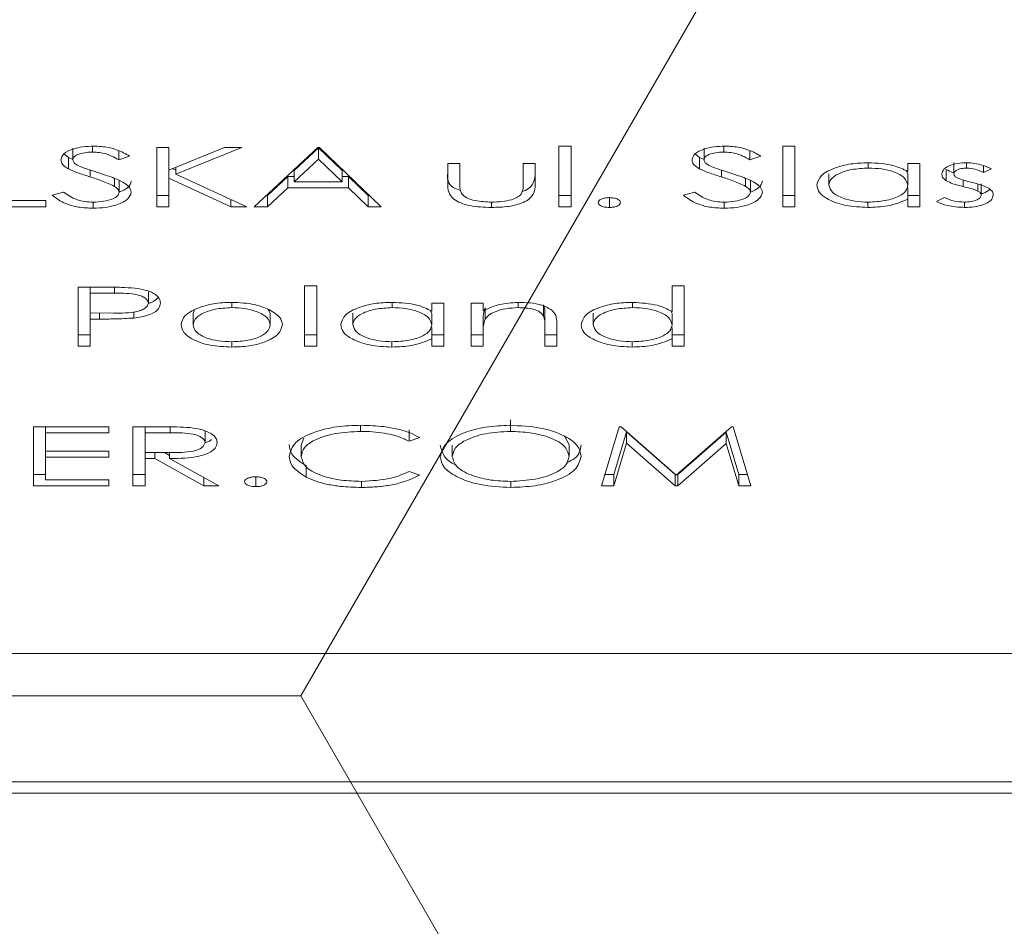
# Model space of a CAD drawing. Header units: millimetres. Extents: x 7483 to 13091, y 8111 to 13871.
# Tile 216 of 256: x 10454.905 to 10455.683, y 9250.183 to 9250.899. Entities that reach past the tile are written whole.
import ezdxf

# ---------------------------------------------------------------- set-up
doc = ezdxf.new("R2010")
doc.units = ezdxf.units.MM
doc.layers.add('_A_WYCIERACZKA', color=7, linetype='Continuous', lineweight=5, true_color=0xa5a5a5)
doc.layers.add('wymiary', color=7, linetype='Continuous', lineweight=5, true_color=0xb2b2b2)
doc.layers.add('_A_ŚLUSARKA WYPEŁNIENIE', color=7, linetype='Continuous', true_color=0x4c4a44)

# ---------------------------------------------------------------- blocks, each defined once
blk = doc.blocks.new('fgdgdgdfg')
at = {"layer": '_A_ŚLUSARKA WYPEŁNIENIE', "lineweight": 9}
h = blk.add_hatch(dxfattribs=at)
h.set_pattern_fill('HONEY', color=0, angle=180)
h.set_pattern_definition([(180, (56132.2607, -3400.6895), (-4.7625, 2.74963064), [3.175, -6.35]), (60, (56132.2607, -3400.6895), (4.76249999, 2.74963066), [3.175, -6.35]), (120, (56132.2607, -3400.6895), (-1e-08, 5.49926131), [-6.35, 3.175])])
h.paths.add_polyline_path([(5818.22906, 11642.93325), (5818.22906, 11484.93325), (6001.22906, 11484.93325), (6001.22906, 11642.93325)])
blk = doc.blocks.new('A$C68926FC6')
at = {"color": 7, "linetype": 'Continuous'}
for p, q in [((769.9936, -2.2349), (719.9936, -2.2349)), ((769.9936, -2.3247), (719.9936, -2.3247)), ((767.4936, -3.3382), (722.4936, -3.3382)), ((747.4015, -4.6622), (747.4969, -4.6622)), ((747.542, -5.1292), (747.4015, -4.6622)), ((747.4969, -4.6622), (747.5982, -4.9983)), ((747.4969, -4.6622), (747.4969, -4.7519)), ((747.5982, -4.9983), (747.9802, -4.6622)), ((747.9802, -4.6622), (748.0017, -4.6622)), ((747.9802, -4.6622), (747.9802, -4.7519)), ((748.0017, -4.6622), (748.3852, -4.999)), ((748.0017, -4.6622), (748.0017, -4.7519)), ((748.3852, -4.999), (748.4863, -4.6622)), ((748.582, -4.6622), (748.4422, -5.1292)), ((748.4863, -4.6622), (748.582, -4.6622)), ((748.4863, -4.6622), (748.4863, -4.7519)), ((749.2994, -4.6502), (749.2994, -4.6985)), ((750.4807, -4.6502), (750.4807, -4.6982)), ((751.316, -4.6562), (751.316, -4.734)), ((751.6077, -4.6622), (751.7251, -4.6622)), ((751.9965, -4.8777), (751.6077, -4.6622)), ((751.7251, -4.6622), (752.1139, -4.8777)), ((751.7251, -4.6622), (751.7251, -4.7273)), ((752.1911, -4.8777), (752.1911, -4.6622)), ((752.1911, -4.6622), (752.2861, -4.6622)), ((752.2861, -4.6622), (752.2861, -5.1292)), ((752.476, -4.7101), (752.476, -4.6622)), ((752.476, -4.6622), (753.0731, -4.6622)), ((753.0731, -4.6622), (753.0731, -5.1292)), ((747.9917, -4.746), (747.5559, -5.1292)), ((748.4286, -5.1292), (747.9917, -4.746)), ((750.9172, -4.7319), (750.9172, -4.8216)), ((752.9781, -4.7101), (752.476, -4.7101)), ((752.9781, -4.8897), (752.9781, -4.7101)), ((747.4285, -4.7519), (747.4969, -4.7519)), ((747.4969, -4.7519), (747.5982, -5.088)), ((747.5982, -5.088), (747.9802, -4.7519)), ((747.9802, -4.7519), (747.985, -4.7519)), ((747.9984, -4.7519), (748.0017, -4.7519)), ((748.0017, -4.7519), (748.3852, -5.0887)), ((748.3852, -5.0887), (748.4863, -4.7519)), ((748.4863, -4.7519), (748.5551, -4.7519)), ((750.1033, -4.776), (750.0202, -4.7482)), ((752.1911, -4.7519), (752.2861, -4.7519)), ((752.9781, -4.7519), (753.0731, -4.7519)), ((748.8397, -4.896), (748.8397, -4.9857)), ((749.7624, -4.8938), (749.7624, -4.9836)), ((750.9564, -4.8952), (750.9564, -4.985)), ((751.9965, -4.8777), (751.9965, -4.9251)), ((751.9965, -4.9024), (752.0376, -4.9251)), ((752.1139, -4.8777), (752.1911, -4.8777)), ((752.1139, -4.8777), (752.1139, -4.9254)), ((752.1911, -4.8777), (752.1911, -4.9257)), ((752.476, -4.8897), (752.9781, -4.8897)), ((752.476, -4.9376), (752.476, -4.8897)), ((752.9781, -4.8897), (752.9781, -4.9376)), ((752.1911, -4.9257), (751.9974, -4.925)), ((752.1911, -5.0813), (752.1911, -4.9257)), ((752.9781, -4.9376), (752.476, -4.9376)), ((752.9781, -5.0813), (752.9781, -4.9376)), ((747.5982, -4.9983), (747.5982, -5.088)), ((748.3852, -4.999), (748.3852, -5.0887)), ((748.8397, -4.9857), (748.8748, -5.0548)), ((750.0202, -5.0435), (750.1033, -5.0155)), ((750.1033, -5.0155), (750.1033, -5.1052)), ((750.9358, -5.0388), (750.9564, -4.985)), ((751.7163, -5.0044), (751.7163, -5.0942)), ((747.5559, -5.1292), (747.542, -5.1292)), ((748.4422, -5.1292), (748.4286, -5.1292)), ((749.3032, -5.0933), (749.3032, -5.1831)), ((750.4879, -5.0933), (750.4879, -5.1408)), ((751.9927, -5.0813), (751.9927, -5.1285)), ((751.9927, -5.0813), (752.1911, -5.0813)), ((752.2861, -5.1292), (752.0743, -5.1292)), ((752.1911, -5.0813), (752.1911, -5.1292)), ((752.476, -5.0813), (752.9781, -5.0813)), ((752.476, -5.1292), (752.476, -5.0813)), ((753.0731, -5.1292), (752.476, -5.1292)), ((752.9781, -5.0813), (752.9781, -5.1292)), ((747.9307, -5.7655), (748.0257, -5.7655)), ((747.9307, -6.2445), (747.9307, -5.7655)), ((748.0257, -5.7655), (748.0257, -5.8245)), ((748.0257, -5.8245), (748.0257, -5.9143)), ((748.3415, -5.7595), (748.3415, -5.8017)), ((748.9348, -5.7655), (749.0297, -5.7655)), ((748.9348, -5.9398), (748.9348, -5.7655)), ((749.0297, -5.7655), (749.0297, -5.926)), ((749.5182, -5.8889), (749.5182, -5.7655)), ((749.5182, -5.7655), (749.6131, -5.7655)), ((749.6131, -5.7655), (749.6131, -6.1068)), ((749.8303, -5.7655), (749.9252, -5.7655)), ((749.8303, -6.1068), (749.8303, -5.7655)), ((749.9252, -5.7655), (749.9252, -5.8245)), ((749.9252, -5.8245), (749.9252, -5.9143)), ((750.2411, -5.7595), (750.2411, -5.8017)), ((750.8343, -6.2445), (750.8343, -5.7655)), ((750.8343, -5.7655), (750.9293, -5.7655)), ((750.9293, -5.7655), (750.9293, -6.2445)), ((751.5055, -5.7595), (751.5055, -5.8014)), ((752.6253, -5.981), (752.6253, -5.7655)), ((752.6253, -5.7655), (752.7203, -5.7655)), ((752.7203, -5.7655), (752.7203, -6.2325)), ((747.9307, -5.8552), (748.0257, -5.8552)), ((748.9348, -5.8552), (749.0297, -5.8552)), ((749.5182, -5.8552), (749.6131, -5.8552)), ((749.5182, -5.8889), (749.5182, -5.9786)), ((749.8303, -5.8552), (749.9252, -5.8552)), ((750.8343, -5.8552), (750.9293, -5.8552)), ((752.6253, -5.8552), (752.7203, -5.8552)), ((748.0257, -5.9354), (748.0257, -6.0251)), ((748.6498, -5.9366), (748.6498, -6.0263)), ((749.0297, -5.926), (749.0297, -6.0158)), ((749.5036, -5.9805), (749.5036, -6.0702)), ((749.9252, -5.9354), (749.9252, -6.0251)), ((750.5494, -5.9366), (750.5494, -6.0263)), ((751.2006, -5.9349), (751.2006, -6.0247)), ((751.8112, -5.9349), (751.8112, -6.0247)), ((752.2802, -5.9887), (752.2802, -6.0386)), ((752.5497, -5.981), (752.6253, -5.981)), ((752.5497, -5.981), (752.5497, -6.0285)), ((752.6253, -5.981), (752.6253, -6.029)), ((748.0257, -6.0251), (748.035, -6.0446)), ((748.0257, -6.0407), (748.0257, -6.2445)), ((749.041, -6.0037), (749.041, -6.0934)), ((749.5182, -6.1068), (749.5182, -6.0452)), ((749.9252, -6.0251), (749.9362, -6.0481)), ((749.9252, -6.0436), (749.9252, -6.1068)), ((751.2006, -6.0247), (751.217, -6.0583)), ((751.7994, -6.0565), (751.8112, -6.0247)), ((752.6253, -6.029), (752.44, -6.0279)), ((752.6253, -6.1846), (752.6253, -6.029)), ((748.3373, -6.0709), (748.3373, -6.1126)), ((749.2405, -6.0709), (749.2405, -6.1113)), ((749.6131, -6.1068), (749.5182, -6.1068)), ((749.9252, -6.1068), (749.8303, -6.1068)), ((750.2369, -6.0709), (750.2369, -6.1127)), ((751.5059, -6.0709), (751.5059, -6.1128)), ((752.164, -6.1071), (752.164, -6.1968)), ((752.4318, -6.1846), (752.6253, -6.1846)), ((752.4318, -6.1846), (752.4318, -6.2317)), ((752.6253, -6.1846), (752.6253, -6.2325)), ((748.0257, -6.2445), (747.9307, -6.2445)), ((750.9293, -6.2445), (750.8343, -6.2445)), ((752.7203, -6.2325), (752.5128, -6.2325)), ((745.7129, -6.8628), (745.7129, -6.9051)), ((745.934, -6.909), (745.871, -6.9406)), ((746.0674, -6.8688), (746.1624, -6.8688)), ((746.0674, -7.2101), (746.0674, -6.8688)), ((746.1624, -6.8688), (746.1624, -6.9278)), ((746.4783, -6.8628), (746.4783, -6.905)), ((747.0557, -7.3478), (747.0557, -6.8688)), ((747.0557, -6.8688), (747.1506, -6.8688)), ((747.1506, -6.8688), (747.1506, -7.3478)), ((747.6135, -6.8568), (747.6135, -6.9047)), ((748.521, -6.8628), (748.521, -6.9406)), ((748.824, -7.3478), (748.824, -6.8688)), ((748.824, -6.8688), (748.919, -6.8688)), ((748.919, -6.8688), (748.919, -7.3478)), ((749.4521, -6.8628), (749.4521, -6.9048)), ((750.3233, -6.8688), (750.4265, -6.8688)), ((750.8118, -7.3358), (750.3233, -6.8688)), ((750.4265, -6.8688), (750.583, -7.0185)), ((750.4265, -6.8688), (750.4265, -6.9585)), ((751.3273, -6.8688), (750.8254, -7.3358)), ((751.0628, -7.0185), (751.2237, -6.8688)), ((751.2237, -6.8688), (751.3273, -6.8688)), ((751.2237, -6.8688), (751.2237, -6.9585)), ((751.3862, -6.8688), (751.5127, -6.8688)), ((751.9469, -7.1263), (751.3862, -6.8688)), ((751.5127, -6.8688), (752.0035, -7.0942)), ((751.5127, -6.8688), (751.5127, -6.9269)), ((752.0035, -7.0942), (752.0035, -6.8688)), ((752.0035, -6.8688), (752.0985, -6.8688)), ((752.0985, -6.8688), (752.0985, -7.3358)), ((752.6021, -6.8568), (752.6021, -6.9047)), ((752.9759, -6.9167), (752.9759, -6.8688)), ((752.9759, -6.8688), (753.4779, -6.8688)), ((753.383, -6.9167), (752.9759, -6.9167)), ((745.5812, -6.9596), (745.5812, -7.0494)), ((745.6073, -6.9922), (745.6073, -7.0468)), ((746.0674, -6.9585), (746.1624, -6.9585)), ((746.1624, -6.9278), (746.1624, -7.0176)), ((747.0557, -6.9585), (747.1506, -6.9585)), ((747.4061, -6.9839), (747.4061, -7.0736)), ((747.9353, -6.9589), (747.8458, -6.9826)), ((748.824, -6.9585), (748.919, -6.9585)), ((750.4172, -6.9585), (750.4265, -6.9585)), ((750.4265, -6.9585), (750.583, -7.1082)), ((751.0628, -7.1082), (751.2237, -6.9585)), ((751.2237, -6.9585), (751.2309, -6.9585)), ((752.0035, -6.9585), (752.0985, -6.9585)), ((752.3947, -6.9839), (752.3947, -7.0736)), ((752.9239, -6.9589), (752.8344, -6.9826)), ((745.7245, -7.0274), (745.7245, -7.0797)), ((745.8579, -7.074), (745.8579, -7.1637)), ((746.1624, -7.0387), (746.1624, -7.1284)), ((746.7865, -7.0399), (746.7865, -7.1296)), ((747.4441, -7.0297), (747.4441, -7.093)), ((749.1067, -7.2101), (749.1067, -7.0439)), ((749.2017, -7.0518), (749.2017, -7.2101)), ((749.7037, -7.2101), (749.7037, -7.0518)), ((749.7987, -7.047), (749.7987, -7.2101)), ((750.583, -7.0185), (751.0628, -7.0185)), ((750.583, -7.0185), (750.583, -7.1082)), ((750.6331, -7.0664), (750.8196, -7.2448)), ((751.0113, -7.0664), (750.6331, -7.0664)), ((750.6331, -7.0664), (750.6331, -7.1561)), ((750.8196, -7.2448), (751.0113, -7.0664)), ((751.0113, -7.0664), (751.0113, -7.1561)), ((751.0628, -7.0185), (751.0628, -7.1082)), ((752.4327, -7.0297), (752.4327, -7.093)), ((745.4998, -7.1675), (745.5642, -7.1382)), ((745.5642, -7.1382), (745.5642, -7.1929)), ((745.7983, -7.1282), (745.7983, -7.218)), ((746.1624, -7.1284), (746.1734, -7.1514)), ((746.1624, -7.1469), (746.1624, -7.2101)), ((747.6349, -7.1042), (747.6349, -7.1576)), ((750.583, -7.1082), (750.6331, -7.1082)), ((750.6331, -7.1561), (750.8196, -7.3345)), ((750.8196, -7.3345), (751.0113, -7.1561)), ((751.0113, -7.1082), (751.0628, -7.1082)), ((751.4269, -7.3358), (751.9469, -7.1263)), ((752.0035, -7.158), (751.5624, -7.3358)), ((751.9469, -7.1263), (751.9469, -7.1808)), ((751.9469, -7.1579), (751.9735, -7.1701)), ((752.0035, -7.0942), (752.0035, -7.158)), ((752.0035, -7.3358), (752.0035, -7.158)), ((752.6235, -7.1042), (752.6235, -7.1576)), ((745.6978, -7.1742), (745.6978, -7.2161)), ((746.1624, -7.2101), (746.0674, -7.2101)), ((746.474, -7.1742), (746.474, -7.2159)), ((747.8083, -7.1677), (747.8083, -7.2574)), ((749.2017, -7.2101), (749.1067, -7.2101)), ((749.7987, -7.2101), (749.7037, -7.2101)), ((752.7969, -7.1677), (752.7969, -7.2574)), ((747.3247, -7.2688), (747.4106, -7.24)), ((747.4106, -7.24), (747.4106, -7.3121)), ((747.6173, -7.2999), (747.6173, -7.3471)), ((747.7725, -7.2408), (747.7725, -7.3305)), ((747.7725, -7.2426), (747.8083, -7.2574)), ((747.8083, -7.2574), (747.8436, -7.2857)), ((750.8196, -7.2448), (750.8196, -7.3345)), ((752.3133, -7.2688), (752.3992, -7.24)), ((752.3992, -7.24), (752.3992, -7.3121)), ((752.6059, -7.2999), (752.6059, -7.3471)), ((752.7611, -7.2408), (752.7611, -7.3305)), ((752.7611, -7.2426), (752.7969, -7.2574)), ((752.7969, -7.2574), (752.8322, -7.2857)), ((747.1506, -7.3478), (747.0557, -7.3478)), ((748.919, -7.3478), (748.824, -7.3478)), ((750.8254, -7.3358), (750.8118, -7.3358)), ((751.5624, -7.3358), (751.4269, -7.3358)), ((752.0985, -7.3358), (752.0035, -7.3358))]:
    blk.add_line(p, q, dxfattribs=at)
for points, knots in [([(748.7448, -4.8959), (748.7541, -4.8597), (748.7727, -4.7872), (748.9234, -4.7068), (749.1059, -4.6575), (749.2348, -4.6526), (749.2994, -4.6502)], [0, 0, 0, 0, 0.2796191, 0.5593487, 0.7796046, 1, 1, 1, 1]), ([(749.2994, -4.6502), (749.3814, -4.6542), (749.5454, -4.6622), (749.7279, -4.7282), (749.8403, -4.8084), (749.8517, -4.8652), (749.8574, -4.8936)], [0, 0, 0, 0, 0.279684, 0.559376, 0.779655, 1, 1, 1, 1]), ([(750.0202, -4.7482), (750.0606, -4.7283), (750.1271, -4.6954), (750.2511, -4.6673), (750.3637, -4.6525), (750.4417, -4.651), (750.4807, -4.6502)], [0, 0, 0, 0, 0.339291, 0.559474, 0.779749, 1, 1, 1, 1]), ([(750.4807, -4.6502), (750.5363, -4.6516), (750.6281, -4.6538), (750.7488, -4.673), (750.8423, -4.6975), (750.8922, -4.7204), (750.9172, -4.7319)], [0, 0, 0, 0, 0.339835, 0.559932, 0.779973, 1, 1, 1, 1]), ([(751.2278, -4.6951), (751.2293, -4.6894), (751.2323, -4.6779), (751.2565, -4.6653), (751.2853, -4.6574), (751.3058, -4.6566), (751.316, -4.6562)], [0, 0, 0, 0, 0.279472, 0.559408, 0.779823, 1, 1, 1, 1]), ([(751.316, -4.6562), (751.3289, -4.6569), (751.3549, -4.6583), (751.3836, -4.6689), (751.4014, -4.6816), (751.4032, -4.6906), (751.4042, -4.6951)], [0, 0, 0, 0, 0.279682, 0.559064, 0.779607, 1, 1, 1, 1]), ([(749.3032, -4.6981), (749.2359, -4.7015), (749.1016, -4.7082), (748.9459, -4.7594), (748.8543, -4.826), (748.8446, -4.8726), (748.8397, -4.896)], [0, 0, 0, 0, 0.2798432, 0.5593623, 0.7796427, 1, 1, 1, 1]), ([(749.7624, -4.8938), (749.7543, -4.8644), (749.7381, -4.8055), (749.6102, -4.7421), (749.4602, -4.7038), (749.3555, -4.7), (749.3032, -4.6981)], [0, 0, 0, 0, 0.279424, 0.559078, 0.77941, 1, 1, 1, 1]), ([(750.4813, -4.6981), (750.3995, -4.7025), (750.253, -4.7104), (750.1491, -4.7559), (750.1033, -4.776)], [0, 0, 0, 0, 0.558777, 1, 1, 1, 1]), ([(750.9564, -4.8952), (750.9484, -4.865), (750.9322, -4.8046), (750.7996, -4.7395), (750.6424, -4.7031), (750.535, -4.6998), (750.4813, -4.6981)], [0, 0, 0, 0, 0.279426, 0.558937, 0.77927, 1, 1, 1, 1]), ([(750.9172, -4.7319), (750.961, -4.7602), (751.0393, -4.8108), (751.0477, -4.8716), (751.0514, -4.8984)], [0, 0, 0, 0, 0.559014, 1, 1, 1, 1]), ([(751.316, -4.734), (751.3029, -4.7334), (751.2768, -4.7321), (751.2483, -4.7214), (751.2302, -4.7087), (751.2286, -4.6996), (751.2278, -4.6951)], [0, 0, 0, 0, 0.279662, 0.559185, 0.779506, 1, 1, 1, 1]), ([(751.4042, -4.6951), (751.4026, -4.7009), (751.3995, -4.7123), (751.3756, -4.7251), (751.3466, -4.7328), (751.3262, -4.7336), (751.316, -4.734)], [0, 0, 0, 0, 0.279587, 0.559158, 0.779636, 1, 1, 1, 1]), ([(750.9172, -4.8216), (750.961, -4.8499), (751.0393, -4.9005), (751.0477, -4.9613), (751.0514, -4.9882)], [0, 0, 0, 0, 0.559032, 1, 1, 1, 1]), ([(748.7448, -4.9856), (748.75, -4.9483), (748.7575, -4.8947), (748.836, -4.8557), (748.8596, -4.844)], [0, 0, 0, 0, 0.697901, 1, 1, 1, 1]), ([(749.3079, -5.1412), (749.2249, -5.1374), (749.0591, -5.1297), (748.8737, -5.0634), (748.7611, -4.982), (748.7502, -4.9246), (748.7448, -4.8959)], [0, 0, 0, 0, 0.279781, 0.559383, 0.779591, 1, 1, 1, 1]), ([(748.8397, -4.896), (748.8479, -4.9256), (748.8641, -4.9849), (748.9929, -5.0493), (749.1454, -5.0864), (749.2506, -5.091), (749.3032, -5.0933)], [0, 0, 0, 0, 0.279455, 0.558875, 0.77957, 1, 1, 1, 1]), ([(749.3032, -5.0933), (749.37, -5.0895), (749.5036, -5.0818), (749.6565, -5.0298), (749.748, -4.9636), (749.7576, -4.9171), (749.7624, -4.8938)], [0, 0, 0, 0, 0.279618, 0.559347, 0.779622, 1, 1, 1, 1]), ([(749.8574, -4.8936), (749.8476, -4.9297), (749.8281, -5.0017), (749.6832, -5.0838), (749.5004, -5.1328), (749.372, -5.1384), (749.3079, -5.1412)], [0, 0, 0, 0, 0.279751, 0.5593384, 0.7797122, 1, 1, 1, 1]), ([(749.7283, -4.8268), (749.7287, -4.8269), (749.7798, -4.8439), (749.8367, -4.9003), (749.8505, -4.9557), (749.8574, -4.9834)], [0, 0, 0, 0, 0.0041053, 0.5019374, 1, 1, 1, 1]), ([(751.0514, -4.8984), (751.0417, -4.935), (751.0224, -5.0083), (750.8658, -5.0884), (750.6774, -5.1348), (750.5471, -5.1391), (750.482, -5.1412)], [0, 0, 0, 0, 0.279508, 0.559098, 0.779411, 1, 1, 1, 1]), ([(750.4879, -5.0933), (750.5554, -5.0899), (750.6906, -5.0831), (750.8482, -5.0324), (750.942, -4.9657), (750.9516, -4.9187), (750.9564, -4.8952)], [0, 0, 0, 0, 0.279834, 0.559512, 0.779675, 1, 1, 1, 1]), ([(751.6213, -5.0043), (751.624, -4.9896), (751.6296, -4.96), (751.6819, -4.9208), (751.8012, -4.8815), (751.916, -4.8793), (751.9965, -4.8777)], [0, 0, 0, 0, 0.187107, 0.373943, 0.560872, 1, 1, 1, 1]), ([(751.9974, -4.925), (751.9324, -4.9251), (751.851, -4.9252), (751.7707, -4.948), (751.7287, -4.9695), (751.7212, -4.9905), (751.7163, -5.0044)], [0, 0, 0, 0, 0.499802, 0.625536, 0.751219, 1, 1, 1, 1]), ([(750.482, -5.1412), (750.4215, -5.1394), (750.3217, -5.1364), (750.1935, -5.1123), (750.095, -5.0835), (750.0451, -5.0569), (750.0202, -5.0435)], [0, 0, 0, 0, 0.339671, 0.559881, 0.779957, 1, 1, 1, 1]), ([(750.1033, -5.0155), (750.1378, -5.0314), (750.1948, -5.0576), (750.2982, -5.0797), (750.3914, -5.0914), (750.4557, -5.0927), (750.4879, -5.0933)], [0, 0, 0, 0, 0.3393025, 0.5594409, 0.7797942, 1, 1, 1, 1]), ([(751.8345, -5.1229), (751.8013, -5.118), (751.7349, -5.1083), (751.665, -5.0768), (751.6266, -5.0406), (751.623, -5.0164), (751.6213, -5.0043)], [0, 0, 0, 0, 0.279814, 0.559515, 0.779603, 1, 1, 1, 1]), ([(751.6664, -5.0282), (751.6722, -5.0226), (751.6834, -5.0117), (751.7065, -5.0053), (751.7176, -5.0023)], [0, 0, 0, 0, 0.514471, 1, 1, 1, 1]), ([(751.7163, -5.0044), (751.7174, -5.0113), (751.7196, -5.025), (751.7407, -5.0436), (751.7705, -5.0594), (751.849, -5.0823), (751.9289, -5.0818), (751.9927, -5.0813)], [0, 0, 0, 0, 0.125256, 0.250629, 0.375948, 0.501196, 1, 1, 1, 1]), ([(752.0743, -5.1292), (752.0294, -5.1293), (751.9491, -5.1294), (751.8695, -5.1249), (751.8345, -5.1229)], [0, 0, 0, 0, 0.560108, 1, 1, 1, 1]), ([(748.0257, -5.8245), (748.0758, -5.8035), (748.1654, -5.7659), (748.2876, -5.7615), (748.3415, -5.7595)], [0, 0, 0, 0, 0.558778, 1, 1, 1, 1]), ([(748.3381, -5.8014), (748.2928, -5.8038), (748.2022, -5.8086), (748.0965, -5.8429), (748.035, -5.8881), (748.0288, -5.9196), (748.0257, -5.9354)], [0, 0, 0, 0, 0.279741, 0.559344, 0.779593, 1, 1, 1, 1]), ([(748.6498, -5.9366), (748.6434, -5.9167), (748.6306, -5.8768), (748.5473, -5.8323), (748.4449, -5.806), (748.3737, -5.8029), (748.3381, -5.8014)], [0, 0, 0, 0, 0.279425, 0.559068, 0.77956, 1, 1, 1, 1]), ([(748.3415, -5.7595), (748.4009, -5.7626), (748.5199, -5.7687), (748.6515, -5.817), (748.7328, -5.8752), (748.7408, -5.9164), (748.7448, -5.9371)], [0, 0, 0, 0, 0.279573, 0.559366, 0.779607, 1, 1, 1, 1]), ([(749.9252, -5.8245), (749.9753, -5.8035), (750.065, -5.7659), (750.1872, -5.7615), (750.2411, -5.7595)], [0, 0, 0, 0, 0.558837, 1, 1, 1, 1]), ([(750.2377, -5.8014), (750.1924, -5.8038), (750.1017, -5.8086), (749.996, -5.8429), (749.9346, -5.8881), (749.9283, -5.9196), (749.9252, -5.9354)], [0, 0, 0, 0, 0.279839, 0.559421, 0.779591, 1, 1, 1, 1]), ([(750.5494, -5.9366), (750.543, -5.9167), (750.5302, -5.8768), (750.4468, -5.8323), (750.3445, -5.806), (750.2733, -5.8029), (750.2377, -5.8014)], [0, 0, 0, 0, 0.279434, 0.559163, 0.779553, 1, 1, 1, 1]), ([(750.2411, -5.7595), (750.3005, -5.7626), (750.4195, -5.7687), (750.551, -5.817), (750.6323, -5.8752), (750.6403, -5.9164), (750.6443, -5.9371)], [0, 0, 0, 0, 0.279593, 0.559333, 0.779591, 1, 1, 1, 1]), ([(751.1057, -5.9352), (751.1129, -5.9093), (751.1274, -5.8573), (751.2341, -5.799), (751.3664, -5.7642), (751.4591, -5.7611), (751.5055, -5.7595)], [0, 0, 0, 0, 0.279541, 0.5594, 0.779542, 1, 1, 1, 1]), ([(751.5059, -5.8014), (751.4611, -5.8037), (751.3715, -5.8082), (751.27, -5.8438), (751.2109, -5.8884), (751.2041, -5.9194), (751.2006, -5.9349)], [0, 0, 0, 0, 0.279753, 0.559132, 0.779608, 1, 1, 1, 1]), ([(751.5055, -5.7595), (751.5648, -5.7621), (751.6833, -5.7674), (751.8136, -5.8159), (751.8934, -5.8738), (751.902, -5.9147), (751.9062, -5.9352)], [0, 0, 0, 0, 0.279791, 0.559194, 0.779589, 1, 1, 1, 1]), ([(751.8112, -5.9349), (751.8056, -5.9152), (751.7943, -5.8757), (751.7135, -5.831), (751.6115, -5.8056), (751.5411, -5.8028), (751.5059, -5.8014)], [0, 0, 0, 0, 0.279621, 0.559146, 0.779513, 1, 1, 1, 1]), ([(749.5036, -5.9805), (749.5088, -5.9635), (749.5183, -5.9331), (749.5182, -5.9024), (749.5182, -5.8889)], [0, 0, 0, 0, 0.559696, 1, 1, 1, 1]), ([(748.0257, -5.9354), (748.0307, -5.9556), (748.0409, -5.9961), (748.1264, -6.0406), (748.2294, -6.0671), (748.3013, -6.0696), (748.3373, -6.0709)], [0, 0, 0, 0, 0.279689, 0.559245, 0.779465, 1, 1, 1, 1]), ([(748.3373, -6.0709), (748.3826, -6.0685), (748.4733, -6.0639), (748.5763, -6.0283), (748.6382, -5.9837), (748.6459, -5.9523), (748.6498, -5.9366)], [0, 0, 0, 0, 0.27975, 0.559278, 0.779708, 1, 1, 1, 1]), ([(748.7448, -5.9371), (748.7374, -5.9632), (748.7227, -6.0156), (748.6107, -6.0725), (748.4784, -6.1075), (748.3852, -6.111), (748.3386, -6.1128)], [0, 0, 0, 0, 0.279414, 0.559195, 0.779548, 1, 1, 1, 1]), ([(749.2239, -6.1128), (749.1892, -6.1114), (749.1199, -6.1088), (749.0289, -6.0842), (748.9365, -6.0296), (748.9355, -5.9768), (748.9348, -5.9398)], [0, 0, 0, 0, 0.186991, 0.373897, 0.560594, 1, 1, 1, 1]), ([(749.0297, -5.926), (749.0295, -5.9406), (749.0291, -5.9666), (749.0374, -5.9924), (749.041, -6.0037)], [0, 0, 0, 0, 0.5602766, 1, 1, 1, 1]), ([(749.2405, -6.0709), (749.274, -6.0693), (749.341, -6.0662), (749.4197, -6.0423), (749.4769, -6.0134), (749.4947, -5.9915), (749.5036, -5.9805)], [0, 0, 0, 0, 0.27943, 0.559366, 0.779668, 1, 1, 1, 1]), ([(749.5036, -6.0702), (749.5088, -6.0532), (749.5183, -6.0228), (749.5182, -5.9921), (749.5182, -5.9786)], [0, 0, 0, 0, 0.559696, 1, 1, 1, 1]), ([(749.9252, -5.9354), (749.9303, -5.9556), (749.9404, -5.9961), (750.0259, -6.0406), (750.1289, -6.0671), (750.2009, -6.0696), (750.2369, -6.0709)], [0, 0, 0, 0, 0.279659, 0.559185, 0.779489, 1, 1, 1, 1]), ([(750.2369, -6.0709), (750.2822, -6.0685), (750.3729, -6.0639), (750.4759, -6.0283), (750.5378, -5.9837), (750.5455, -5.9523), (750.5494, -5.9366)], [0, 0, 0, 0, 0.27975, 0.559278, 0.779708, 1, 1, 1, 1]), ([(750.6443, -5.9371), (750.637, -5.9632), (750.6223, -6.0156), (750.5102, -6.0725), (750.3779, -6.1075), (750.2847, -6.111), (750.2381, -6.1128)], [0, 0, 0, 0, 0.279414, 0.559195, 0.779548, 1, 1, 1, 1]), ([(751.2116, -6.0565), (751.1775, -6.0362), (751.1164, -5.9999), (751.109, -5.955), (751.1057, -5.9352)], [0, 0, 0, 0, 0.559203, 1, 1, 1, 1]), ([(751.2006, -5.9349), (751.2058, -5.9549), (751.2163, -5.9948), (751.2998, -6.0388), (751.3994, -6.0666), (751.4704, -6.0694), (751.5059, -6.0709)], [0, 0, 0, 0, 0.279597, 0.5594, 0.779693, 1, 1, 1, 1]), ([(751.5059, -6.0709), (751.5511, -6.0684), (751.6415, -6.0636), (751.7406, -6.0263), (751.802, -5.982), (751.8082, -5.9506), (751.8112, -5.9349)], [0, 0, 0, 0, 0.279448, 0.559281, 0.779576, 1, 1, 1, 1]), ([(751.9062, -5.9352), (751.9006, -5.9604), (751.8906, -6.0053), (751.8278, -6.0407), (751.8002, -6.0563)], [0, 0, 0, 0, 0.559292, 1, 1, 1, 1]), ([(752.069, -6.1073), (752.0715, -6.0919), (752.0766, -6.0611), (752.1296, -6.0236), (752.2017, -5.9994), (752.254, -5.9923), (752.2802, -5.9887)], [0, 0, 0, 0, 0.280089, 0.559287, 0.779476, 1, 1, 1, 1]), ([(752.2802, -5.9887), (752.3303, -5.9859), (752.4198, -5.981), (752.51, -5.981), (752.5497, -5.981)], [0, 0, 0, 0, 0.55974, 1, 1, 1, 1]), ([(748.3386, -6.1128), (748.2687, -6.1086), (748.1434, -6.101), (748.0617, -6.0592), (748.0257, -6.0407)], [0, 0, 0, 0, 0.558484, 1, 1, 1, 1]), ([(749.0297, -6.0158), (749.0295, -6.0303), (749.0291, -6.0564), (749.0374, -6.0821), (749.041, -6.0934)], [0, 0, 0, 0, 0.560243, 1, 1, 1, 1]), ([(749.041, -6.0037), (749.0485, -6.0146), (749.0637, -6.0362), (749.1325, -6.0661), (749.1995, -6.0691), (749.2405, -6.0709)], [0, 0, 0, 0, 0.281133, 0.561302, 1, 1, 1, 1]), ([(749.5182, -6.0452), (749.473, -6.0667), (749.3923, -6.1051), (749.2754, -6.1104), (749.2239, -6.1128)], [0, 0, 0, 0, 0.559095, 1, 1, 1, 1]), ([(750.2381, -6.1128), (750.1683, -6.1093), (750.0435, -6.1031), (749.9614, -6.0618), (749.9252, -6.0436)], [0, 0, 0, 0, 0.5590918, 1, 1, 1, 1]), ([(751.5055, -6.1128), (751.4427, -6.1099), (751.3305, -6.1047), (751.248, -6.0713), (751.2116, -6.0565)], [0, 0, 0, 0, 0.559163, 1, 1, 1, 1]), ([(751.8002, -6.0563), (751.7524, -6.0746), (751.6669, -6.1073), (751.5549, -6.1111), (751.5055, -6.1128)], [0, 0, 0, 0, 0.558882, 1, 1, 1, 1]), ([(752.44, -6.0279), (752.3756, -6.0278), (752.2949, -6.0277), (752.2167, -6.0511), (752.176, -6.0725), (752.1688, -6.0933), (752.164, -6.1071)], [0, 0, 0, 0, 0.499689, 0.625379, 0.751113, 1, 1, 1, 1]), ([(752.2717, -6.2255), (752.2396, -6.2204), (752.1752, -6.2102), (752.1088, -6.1786), (752.0737, -6.1427), (752.0706, -6.1191), (752.069, -6.1073)], [0, 0, 0, 0, 0.279739, 0.559401, 0.779504, 1, 1, 1, 1]), ([(752.0891, -6.1487), (752.1024, -6.1354), (752.1205, -6.1174), (752.1566, -6.1065), (752.1662, -6.1036)], [0, 0, 0, 0, 0.733901, 1, 1, 1, 1]), ([(752.164, -6.1071), (752.1688, -6.1205), (752.176, -6.1407), (752.215, -6.1617), (752.2897, -6.1854), (752.3687, -6.185), (752.4318, -6.1846)], [0, 0, 0, 0, 0.248935, 0.374643, 0.500332, 1, 1, 1, 1]), ([(752.5128, -6.2325), (752.4675, -6.2326), (752.3868, -6.2327), (752.3069, -6.2277), (752.2717, -6.2255)], [0, 0, 0, 0, 0.56037, 1, 1, 1, 1]), ([(745.4863, -6.9614), (745.4901, -6.9467), (745.4978, -6.9173), (745.5594, -6.8848), (745.6344, -6.8655), (745.6867, -6.8637), (745.7129, -6.8628)], [0, 0, 0, 0, 0.279511, 0.559203, 0.779539, 1, 1, 1, 1]), ([(745.7178, -6.9047), (745.6985, -6.9056), (745.6601, -6.9073), (745.6158, -6.9216), (745.5862, -6.9396), (745.5829, -6.953), (745.5812, -6.9596)], [0, 0, 0, 0, 0.279962, 0.559753, 0.77998, 1, 1, 1, 1]), ([(745.7129, -6.8628), (745.7609, -6.8655), (745.8467, -6.8704), (745.9073, -6.8972), (745.934, -6.909)], [0, 0, 0, 0, 0.559342, 1, 1, 1, 1]), ([(745.871, -6.9406), (745.847, -6.9298), (745.8041, -6.9105), (745.7441, -6.9065), (745.7178, -6.9047)], [0, 0, 0, 0, 0.560849, 1, 1, 1, 1]), ([(746.1624, -6.9278), (746.2125, -6.9068), (746.3022, -6.8692), (746.4244, -6.8648), (746.4783, -6.8628)], [0, 0, 0, 0, 0.558837, 1, 1, 1, 1]), ([(746.4749, -6.9047), (746.4295, -6.9071), (746.3389, -6.9119), (746.2332, -6.9462), (746.1717, -6.9914), (746.1655, -7.0229), (746.1624, -7.0387)], [0, 0, 0, 0, 0.279851, 0.559344, 0.779609, 1, 1, 1, 1]), ([(746.7865, -7.0399), (746.7801, -7.02), (746.7673, -6.9801), (746.684, -6.9356), (746.5817, -6.9093), (746.5105, -6.9062), (746.4749, -6.9047)], [0, 0, 0, 0, 0.279408, 0.55916, 0.779552, 1, 1, 1, 1]), ([(746.4783, -6.8628), (746.5377, -6.8659), (746.6566, -6.872), (746.7882, -6.9203), (746.8695, -6.9785), (746.8775, -7.0197), (746.8815, -7.0404)], [0, 0, 0, 0, 0.279593, 0.559333, 0.779591, 1, 1, 1, 1]), ([(747.3112, -6.9832), (747.3171, -6.9641), (747.3289, -6.9259), (747.4135, -6.8851), (747.5113, -6.8605), (747.5794, -6.858), (747.6135, -6.8568)], [0, 0, 0, 0, 0.2791766, 0.5591193, 0.7794881, 1, 1, 1, 1]), ([(747.6135, -6.9047), (747.585, -6.906), (747.5282, -6.9085), (747.4587, -6.9274), (747.4145, -6.9543), (747.4089, -6.974), (747.4061, -6.9839)], [0, 0, 0, 0, 0.2803, 0.560138, 0.780183, 1, 1, 1, 1]), ([(747.6135, -6.8568), (747.6526, -6.8585), (747.7309, -6.862), (747.8516, -6.8972), (747.9035, -6.9355), (747.9353, -6.9589)], [0, 0, 0, 0, 0.279817, 0.559691, 1, 1, 1, 1]), ([(747.8458, -6.9826), (747.8144, -6.9612), (747.7705, -6.9315), (747.6809, -6.9078), (747.6359, -6.9057), (747.6135, -6.9047)], [0, 0, 0, 0, 0.559326, 0.779869, 1, 1, 1, 1]), ([(748.4328, -6.9017), (748.4344, -6.896), (748.4374, -6.8845), (748.4615, -6.8718), (748.4904, -6.864), (748.5108, -6.8632), (748.521, -6.8628)], [0, 0, 0, 0, 0.279544, 0.559289, 0.77974, 1, 1, 1, 1]), ([(748.521, -6.9406), (748.5079, -6.94), (748.4818, -6.9387), (748.4534, -6.928), (748.4352, -6.9153), (748.4336, -6.9062), (748.4328, -6.9017)], [0, 0, 0, 0, 0.2796163, 0.5591038, 0.779438, 1, 1, 1, 1]), ([(748.521, -6.8628), (748.534, -6.8635), (748.5599, -6.8649), (748.5886, -6.8755), (748.6064, -6.8882), (748.6083, -6.8972), (748.6092, -6.9017)], [0, 0, 0, 0, 0.27974, 0.559118, 0.779682, 1, 1, 1, 1]), ([(748.6092, -6.9017), (748.6076, -6.9075), (748.6045, -6.9189), (748.5806, -6.9316), (748.5517, -6.9394), (748.5312, -6.9402), (748.521, -6.9406)], [0, 0, 0, 0, 0.279551, 0.559163, 0.779237, 1, 1, 1, 1]), ([(749.1067, -7.0439), (749.1076, -7.0184), (749.1093, -6.9677), (749.1837, -6.9011), (749.3161, -6.8666), (749.4067, -6.8641), (749.4521, -6.8628)], [0, 0, 0, 0, 0.281492, 0.559658, 0.779276, 1, 1, 1, 1]), ([(749.4512, -6.9047), (749.4237, -6.9054), (749.3687, -6.9068), (749.2982, -6.9215), (749.2448, -6.9426), (749.2265, -6.9599), (749.2173, -6.9686)], [0, 0, 0, 0, 0.280319, 0.560014, 0.780062, 1, 1, 1, 1]), ([(749.6886, -6.972), (749.6769, -6.9605), (749.6536, -6.9376), (749.5685, -6.9103), (749.4957, -6.9068), (749.4512, -6.9047)], [0, 0, 0, 0, 0.280176, 0.560519, 1, 1, 1, 1]), ([(749.4521, -6.8628), (749.5109, -6.8648), (749.6282, -6.8689), (749.7927, -6.9372), (749.7964, -7.0053), (749.7987, -7.047)], [0, 0, 0, 0, 0.280929, 0.559745, 1, 1, 1, 1]), ([(752.2997, -6.9832), (752.3056, -6.9641), (752.3175, -6.9259), (752.4021, -6.8851), (752.4999, -6.8605), (752.568, -6.858), (752.6021, -6.8568)], [0, 0, 0, 0, 0.279141, 0.559048, 0.779388, 1, 1, 1, 1]), ([(752.6021, -6.9047), (752.5736, -6.906), (752.5168, -6.9085), (752.4473, -6.9274), (752.4031, -6.9543), (752.3975, -6.974), (752.3947, -6.9839)], [0, 0, 0, 0, 0.2803, 0.560138, 0.780183, 1, 1, 1, 1]), ([(752.6021, -6.8568), (752.6413, -6.8585), (752.7195, -6.862), (752.8402, -6.8972), (752.8921, -6.9355), (752.9239, -6.9589)], [0, 0, 0, 0, 0.279817, 0.559691, 1, 1, 1, 1]), ([(752.8344, -6.9826), (752.803, -6.9612), (752.7591, -6.9315), (752.6695, -6.9078), (752.6246, -6.9057), (752.6021, -6.9047)], [0, 0, 0, 0, 0.559326, 0.779869, 1, 1, 1, 1]), ([(745.5223, -7.0142), (745.5105, -7.0049), (745.4896, -6.9885), (745.4873, -6.9697), (745.4863, -6.9614)], [0, 0, 0, 0, 0.559518, 1, 1, 1, 1]), ([(745.513, -7.0052), (745.5281, -6.9932), (745.5457, -6.9792), (745.5767, -6.9722), (745.5812, -6.9711)], [0, 0, 0, 0, 0.854516, 1, 1, 1, 1]), ([(745.5812, -6.9596), (745.5826, -6.9663), (745.5851, -6.9782), (745.6005, -6.9879), (745.6073, -6.9922)], [0, 0, 0, 0, 0.559431, 1, 1, 1, 1]), ([(745.6073, -6.9922), (745.6276, -6.9998), (745.6638, -7.0134), (745.7059, -7.0231), (745.7245, -7.0274)], [0, 0, 0, 0, 0.559251, 1, 1, 1, 1]), ([(747.5605, -7.1339), (747.5206, -7.1208), (747.4548, -7.0991), (747.3749, -7.063), (747.3231, -7.0258), (747.3152, -6.9974), (747.3112, -6.9832)], [0, 0, 0, 0, 0.340509, 0.560731, 0.780598, 1, 1, 1, 1]), ([(747.3112, -7.0729), (747.3162, -7.0535), (747.3252, -7.0188), (747.3814, -6.9946), (747.4061, -6.984)], [0, 0, 0, 0, 0.5604135, 1, 1, 1, 1]), ([(747.4061, -6.9839), (747.4088, -6.9932), (747.4134, -7.0098), (747.4347, -7.0236), (747.4441, -7.0297)], [0, 0, 0, 0, 0.5590603, 1, 1, 1, 1]), ([(749.1067, -7.1337), (749.1086, -7.1088), (749.1124, -7.0594), (749.1566, -7.0037), (749.2084, -6.9902), (749.211, -6.9896)], [0, 0, 0, 0, 0.489752, 0.973678, 1, 1, 1, 1]), ([(749.2173, -6.9686), (749.2116, -6.984), (749.2012, -7.0116), (749.2015, -7.0395), (749.2017, -7.0518)], [0, 0, 0, 0, 0.559404, 1, 1, 1, 1]), ([(749.7037, -7.0518), (749.7038, -7.0368), (749.704, -7.01), (749.6933, -6.9836), (749.6886, -6.972)], [0, 0, 0, 0, 0.560369, 1, 1, 1, 1]), ([(749.6975, -6.9979), (749.716, -7.0045), (749.8061, -7.037), (749.802, -7.0926), (749.7987, -7.1367)], [0, 0, 0, 0, 0.204496, 1, 1, 1, 1]), ([(752.5491, -7.1339), (752.5091, -7.1208), (752.4433, -7.0991), (752.3635, -7.063), (752.3116, -7.0258), (752.3037, -6.9974), (752.2997, -6.9832)], [0, 0, 0, 0, 0.340518, 0.560652, 0.780593, 1, 1, 1, 1]), ([(752.2997, -7.0729), (752.3048, -7.0535), (752.3137, -7.0188), (752.37, -6.9946), (752.3947, -6.984)], [0, 0, 0, 0, 0.560319, 1, 1, 1, 1]), ([(752.3947, -6.9839), (752.3973, -6.9932), (752.402, -7.0098), (752.4233, -7.0236), (752.4327, -7.0297)], [0, 0, 0, 0, 0.5588613, 1, 1, 1, 1]), ([(745.6616, -7.0621), (745.6323, -7.0549), (745.5801, -7.0421), (745.5399, -7.0227), (745.5223, -7.0142)], [0, 0, 0, 0, 0.560624, 1, 1, 1, 1]), ([(745.772, -7.0973), (745.7531, -7.0896), (745.7194, -7.076), (745.6793, -7.0663), (745.6616, -7.0621)], [0, 0, 0, 0, 0.559075, 1, 1, 1, 1]), ([(745.7245, -7.0274), (745.7527, -7.0343), (745.803, -7.0467), (745.8411, -7.0656), (745.8579, -7.074)], [0, 0, 0, 0, 0.560698, 1, 1, 1, 1]), ([(745.8579, -7.074), (745.8694, -7.0832), (745.8899, -7.0996), (745.8923, -7.1183), (745.8933, -7.1265)], [0, 0, 0, 0, 0.559485, 1, 1, 1, 1]), ([(746.1624, -7.0387), (746.1675, -7.0589), (746.1776, -7.0994), (746.2631, -7.1439), (746.3661, -7.1704), (746.438, -7.1729), (746.474, -7.1742)], [0, 0, 0, 0, 0.2797076, 0.5592565, 0.7794709, 1, 1, 1, 1]), ([(746.474, -7.1742), (746.5194, -7.1718), (746.61, -7.1672), (746.7131, -7.1316), (746.7749, -7.087), (746.7827, -7.0556), (746.7865, -7.0399)], [0, 0, 0, 0, 0.279736, 0.559285, 0.779712, 1, 1, 1, 1]), ([(746.8815, -7.0404), (746.8741, -7.0665), (746.8594, -7.1189), (746.7474, -7.1758), (746.6151, -7.2108), (746.5219, -7.2143), (746.4753, -7.2161)], [0, 0, 0, 0, 0.2794134, 0.5591934, 0.7795454, 1, 1, 1, 1]), ([(747.4441, -7.0297), (747.4767, -7.0451), (747.535, -7.0726), (747.6043, -7.0945), (747.6349, -7.1042)], [0, 0, 0, 0, 0.559423, 1, 1, 1, 1]), ([(752.4327, -7.0297), (752.4653, -7.0451), (752.5236, -7.0726), (752.5929, -7.0945), (752.6235, -7.1042)], [0, 0, 0, 0, 0.559423, 1, 1, 1, 1]), ([(745.5642, -7.1382), (745.5846, -7.1485), (745.6209, -7.1669), (745.6744, -7.1719), (745.6978, -7.1742)], [0, 0, 0, 0, 0.562205, 1, 1, 1, 1]), ([(745.8933, -7.1265), (745.8905, -7.1396), (745.8848, -7.1657), (745.8333, -7.1956), (745.7675, -7.2136), (745.7211, -7.2153), (745.6978, -7.2161)], [0, 0, 0, 0, 0.2799074, 0.5594208, 0.7796217, 1, 1, 1, 1]), ([(745.6978, -7.1742), (745.7128, -7.1733), (745.743, -7.1715), (745.7749, -7.1586), (745.7951, -7.1439), (745.7972, -7.1334), (745.7983, -7.1282)], [0, 0, 0, 0, 0.279296, 0.559189, 0.779514, 1, 1, 1, 1]), ([(745.7983, -7.1282), (745.7966, -7.1219), (745.7935, -7.1106), (745.7786, -7.1013), (745.772, -7.0973)], [0, 0, 0, 0, 0.559003, 1, 1, 1, 1]), ([(745.7983, -7.138), (745.8006, -7.1387), (745.8243, -7.1452), (745.842, -7.1549), (745.8579, -7.1637)], [0, 0, 0, 0, 0.09923, 1, 1, 1, 1]), ([(746.4753, -7.2161), (746.4055, -7.2126), (746.2807, -7.2063), (746.1986, -7.1651), (746.1624, -7.1469)], [0, 0, 0, 0, 0.558939, 1, 1, 1, 1]), ([(747.7027, -7.1804), (747.6766, -7.1715), (747.63, -7.1555), (747.5818, -7.1405), (747.5605, -7.1339)], [0, 0, 0, 0, 0.559826, 1, 1, 1, 1]), ([(747.6349, -7.1042), (747.6694, -7.1149), (747.7309, -7.1342), (747.7847, -7.1575), (747.8083, -7.1677)], [0, 0, 0, 0, 0.560305, 1, 1, 1, 1]), ([(752.6913, -7.1804), (752.6652, -7.1715), (752.6186, -7.1555), (752.5703, -7.1405), (752.5491, -7.1339)], [0, 0, 0, 0, 0.559944, 1, 1, 1, 1]), ([(752.6235, -7.1042), (752.658, -7.1149), (752.7196, -7.1341), (752.7733, -7.1575), (752.7969, -7.1677)], [0, 0, 0, 0, 0.560413, 1, 1, 1, 1]), ([(745.6978, -7.2161), (745.6761, -7.215), (745.6326, -7.2128), (745.5636, -7.1956), (745.524, -7.1782), (745.4998, -7.1675)], [0, 0, 0, 0, 0.279503, 0.55975, 1, 1, 1, 1]), ([(747.7725, -7.2408), (747.7713, -7.2343), (747.7688, -7.2212), (747.7458, -7.1997), (747.7191, -7.1878), (747.7027, -7.1804)], [0, 0, 0, 0, 0.279936, 0.559833, 1, 1, 1, 1]), ([(747.8083, -7.1677), (747.827, -7.1798), (747.8603, -7.2015), (747.8653, -7.2274), (747.8675, -7.2388)], [0, 0, 0, 0, 0.5597324, 1, 1, 1, 1]), ([(752.7611, -7.2408), (752.7598, -7.2343), (752.7573, -7.2212), (752.7345, -7.1997), (752.7077, -7.1878), (752.6913, -7.1804)], [0, 0, 0, 0, 0.27998, 0.559764, 1, 1, 1, 1]), ([(752.7969, -7.1677), (752.8155, -7.1798), (752.8489, -7.2015), (752.8539, -7.2274), (752.8561, -7.2388)], [0, 0, 0, 0, 0.559805, 1, 1, 1, 1]), ([(747.6067, -7.3478), (747.5671, -7.3458), (747.5017, -7.3424), (747.4248, -7.3199), (747.3709, -7.2958), (747.3401, -7.2778), (747.3247, -7.2688)], [0, 0, 0, 0, 0.338693, 0.55875, 0.779349, 1, 1, 1, 1]), ([(747.4106, -7.24), (747.4289, -7.2501), (747.459, -7.2666), (747.5087, -7.2866), (747.5605, -7.298), (747.5984, -7.2993), (747.6173, -7.2999)], [0, 0, 0, 0, 0.340395, 0.5605596, 0.7801198, 1, 1, 1, 1]), ([(747.8675, -7.2388), (747.8629, -7.2554), (747.8537, -7.2885), (747.7814, -7.3245), (747.695, -7.3445), (747.6361, -7.3467), (747.6067, -7.3478)], [0, 0, 0, 0, 0.27954, 0.558791, 0.779337, 1, 1, 1, 1]), ([(747.6173, -7.2999), (747.6388, -7.2992), (747.6817, -7.2977), (747.7334, -7.2832), (747.7673, -7.2631), (747.7708, -7.2482), (747.7725, -7.2408)], [0, 0, 0, 0, 0.280257, 0.55997, 0.779937, 1, 1, 1, 1]), ([(752.5953, -7.3478), (752.5557, -7.3458), (752.4903, -7.3424), (752.4134, -7.3199), (752.3595, -7.2958), (752.3287, -7.2778), (752.3133, -7.2688)], [0, 0, 0, 0, 0.3388453, 0.5588926, 0.7793589, 1, 1, 1, 1]), ([(752.3992, -7.24), (752.4175, -7.2501), (752.4476, -7.2666), (752.4973, -7.2866), (752.5491, -7.298), (752.587, -7.2993), (752.6059, -7.2999)], [0, 0, 0, 0, 0.340384, 0.560365, 0.780127, 1, 1, 1, 1]), ([(752.8561, -7.2388), (752.8515, -7.2554), (752.8423, -7.2885), (752.77, -7.3245), (752.6836, -7.3445), (752.6247, -7.3467), (752.5953, -7.3478)], [0, 0, 0, 0, 0.279544, 0.558799, 0.779482, 1, 1, 1, 1]), ([(752.6059, -7.2999), (752.6274, -7.2992), (752.6703, -7.2977), (752.722, -7.2831), (752.7559, -7.2632), (752.7594, -7.2482), (752.7611, -7.2408)], [0, 0, 0, 0, 0.280291, 0.559816, 0.77996, 1, 1, 1, 1])]:
    blk.add_open_spline(points, degree=3, knots=knots, dxfattribs=at)
blk = doc.blocks.new('c.o. ściany_2024-09-18')
at = {"xscale": 0.1, "yscale": 0.1, "zscale": 0.1, "rotation": 180}
blk.add_blockref('A$C68926FC6', (1795.93435, -2201.34777), dxfattribs=at)

msp = doc.modelspace()

# ---------------------------------------------------------------- block references
at = {"layer": '_A_WYCIERACZKA'}
msp.add_blockref('fgdgdgdfg', (4617.36995, -2349.0217), dxfattribs=at)
at = {"layer": 'wymiary'}
msp.add_blockref('c.o. ściany_2024-09-18', (8734.28845, 11451.41217), dxfattribs=at)

doc.saveas('drawing.dxf')
